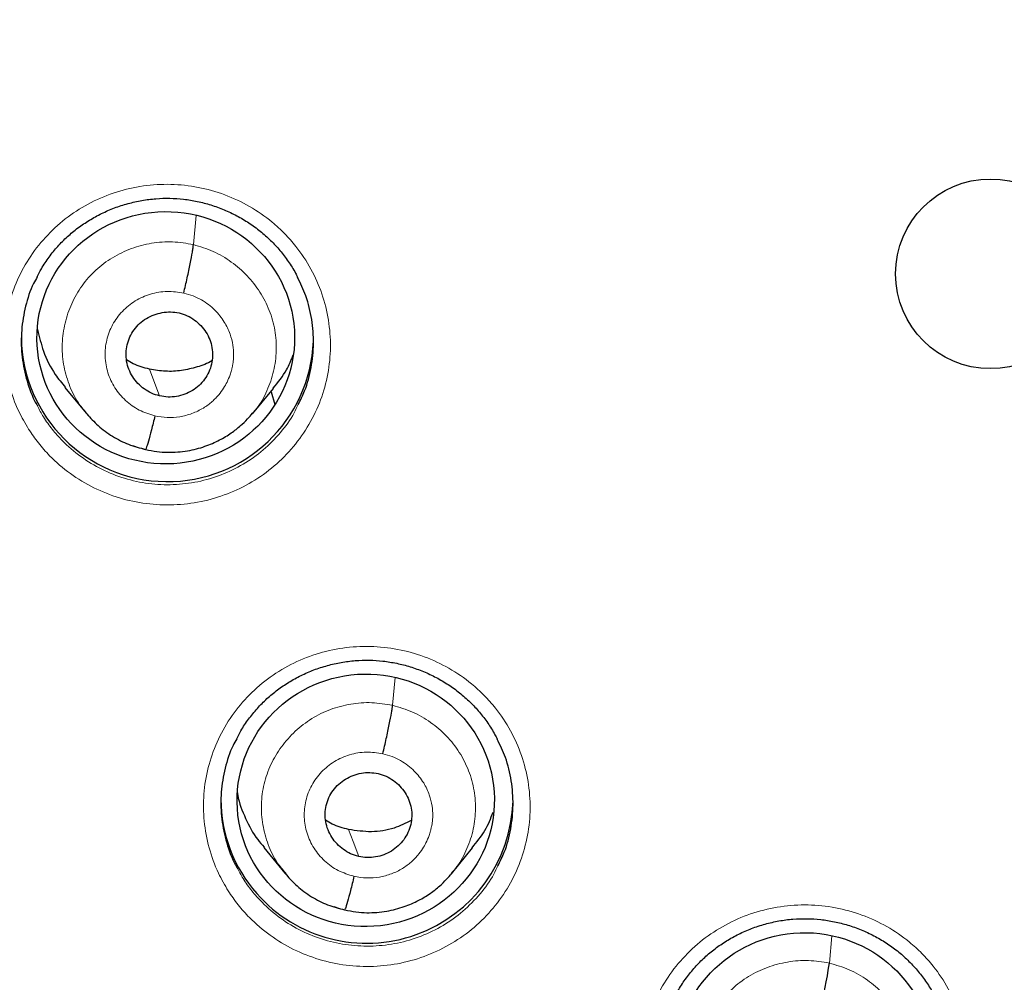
# Model space of a CAD drawing. Header units: millimetres. Extents: x 8 to 2427, y 12 to 2587.
# Tile 105 of 154: x 1084 to 1095, y 1835 to 1846. Entities that reach past the tile are written whole.
import ezdxf

# ---------------------------------------------------------------- set-up
doc = ezdxf.new("R2010")
doc.units = ezdxf.units.MM

msp = doc.modelspace()

# ---------------------------------------------------------------- linework, layer by layer
at = {"color": 252, "linetype": 'Continuous', "lineweight": 0}
for p, q in [((1085.968, 1843.309), (1085.998, 1843.646)), ((1084.749, 1841.316), (1084.729, 1841.342)), ((1085.407, 1840.923), (1085.262, 1840.971)), ((1088.285, 1837.949), (1088.314, 1838.272)), ((1087.074, 1835.953), (1087.052, 1835.98)), ((1087.724, 1835.567), (1087.604, 1835.607)), ((1093.368, 1834.95), (1093.397, 1835.268))]:
    msp.add_line(p, q, dxfattribs=at)
at = {"color": 7, "linetype": 'Continuous', "lineweight": 30}
for p, q in [((1084.472, 1841.645), (1084.718, 1841.347)), ((1086.654, 1841.34), (1086.901, 1841.637)), ((1086.872, 1841.596), (1086.914, 1841.45)), ((1084.711, 1841.356), (1084.727, 1841.34)), ((1084.729, 1841.342), (1084.723, 1841.35)), ((1086.786, 1836.295), (1087.033, 1835.995)), ((1088.971, 1835.99), (1089.217, 1836.289)), ((1087.027, 1836), (1087.049, 1835.977)), ((1087.052, 1835.98), (1087.038, 1835.999))]:
    msp.add_line(p, q, dxfattribs=at)
at = {"color": 252, "linetype": 'Continuous', "lineweight": 0, "flags": 128}
for points in [[(1085.574, 1841.549), (1085.508, 1841.723), (1085.457, 1841.86)], [(1087.891, 1836.191), (1087.825, 1836.366), (1087.774, 1836.504)]]:
    msp.add_lwpolyline(points, dxfattribs=at)
at = {"color": 7, "linetype": 'Continuous', "lineweight": 30}
msp.add_circle((1095.242, 1842.969), 1.103, dxfattribs=at)
at = {"color": 252, "linetype": 'Continuous', "lineweight": 0}
for centre, radius, start, end in [((1095.245, 1842.664), 25.455, 359.5944, 180.1892), ((1095.246, 1843.412), 23.128, 185.0273, 354.9311), ((1095.727, 1844.045), 45.011, 269.5887, 349.589)]:
    msp.add_arc(centre, radius, start, end, dxfattribs=at)
at = {"color": 7, "linetype": 'Continuous', "lineweight": 30}
for centre, radius, start, end in [((1095.246, 1843.375), 23.103, 180.848, 359.152), ((1085.665, 1842.252), 1.7, 180.847, 357.7834), ((1087.939, 1836.858), 1.652, 180.0862, 221.6158), ((1087.984, 1836.885), 1.704, 221.3074, 358.2173)]:
    msp.add_arc(centre, radius, start, end, dxfattribs=at)
for centre, major_axis, ratio in [((1085.646, 1842.225), (1.499, 0.015), 0.979221), ((1087.973, 1836.844), (1.494, 0.097), 0.981131), ((1093.078, 1833.832), (1.495, 0.05), 0.983788)]:
    msp.add_ellipse(centre, major_axis=major_axis, ratio=ratio, dxfattribs=at)
at = {"color": 252, "linetype": 'Continuous', "lineweight": 0}
for points, knots in [([(1095.404, 1891.756), (1094.012, 1891.721), (1091.229, 1891.651), (1087.086, 1891.088), (1083.008, 1890.193), (1079.028, 1888.94), (1075.175, 1887.349), (1071.481, 1885.43), (1067.975, 1883.198), (1064.683, 1880.67), (1061.632, 1877.866), (1058.845, 1874.808), (1056.344, 1871.521), (1054.149, 1868.03), (1052.277, 1864.361), (1050.743, 1860.545), (1049.559, 1856.61), (1048.731, 1852.588), (1048.281, 1848.511), (1048.164, 1844.803), (1048.36, 1842.474), (1048.441, 1841.507)], [0, 0, 0, 0, 0.053447, 0.106895, 0.160342, 0.213789, 0.267237, 0.320684, 0.374131, 0.427578, 0.481026, 0.534473, 0.58792, 0.641368, 0.694815, 0.748262, 0.80171, 0.855157, 0.908604, 0.962052, 1, 1, 1, 1]), ([(1084.05, 1841.161), (1084.01, 1841.23), (1083.916, 1841.391), (1083.818, 1841.666), (1083.76, 1841.976), (1083.758, 1842.292), (1083.808, 1842.604), (1083.913, 1842.902), (1084.066, 1843.179), (1084.265, 1843.427), (1084.503, 1843.639), (1084.774, 1843.807), (1085.071, 1843.929), (1085.384, 1844), (1085.705, 1844.019), (1086.025, 1843.984), (1086.335, 1843.897), (1086.625, 1843.76), (1086.856, 1843.601), (1087.031, 1843.439), (1087.189, 1843.261), (1087.343, 1843.029), (1087.471, 1842.739), (1087.547, 1842.432), (1087.571, 1842.117), (1087.54, 1841.803), (1087.456, 1841.499), (1087.32, 1841.213), (1087.138, 1840.953), (1086.914, 1840.727), (1086.654, 1840.541), (1086.366, 1840.402), (1086.058, 1840.311), (1085.739, 1840.273), (1085.418, 1840.287), (1085.103, 1840.355), (1084.804, 1840.473), (1084.53, 1840.639), (1084.319, 1840.821), (1084.161, 1840.999), (1084.087, 1841.107), (1084.05, 1841.161)], [0, 0, 0, 0, 0.020431, 0.047274, 0.074117, 0.100959, 0.1278, 0.154641, 0.181482, 0.208325, 0.235168, 0.262013, 0.288859, 0.315707, 0.342556, 0.369405, 0.396255, 0.423104, 0.449953, 0.466724, 0.483495, 0.510337, 0.537179, 0.564021, 0.590863, 0.617704, 0.644545, 0.671386, 0.698228, 0.725071, 0.751915, 0.778762, 0.805608, 0.832457, 0.859306, 0.886156, 0.913005, 0.939854, 0.966702, 0.983351, 1, 1, 1, 1]), ([(1084.723, 1841.35), (1084.69, 1841.389), (1084.605, 1841.49), (1084.514, 1841.683), (1084.449, 1841.916), (1084.434, 1842.157), (1084.467, 1842.396), (1084.544, 1842.625), (1084.665, 1842.835), (1084.827, 1843.017), (1085.022, 1843.164), (1085.243, 1843.27), (1085.48, 1843.332), (1085.726, 1843.351), (1085.888, 1843.323), (1085.968, 1843.309)], [0, 0, 0, 0, 0.049823, 0.129021, 0.208151, 0.287239, 0.366433, 0.445627, 0.524716, 0.603846, 0.683044, 0.762252, 0.841489, 0.920691, 1, 1, 1, 1]), ([(1085.968, 1843.309), (1086.046, 1843.286), (1086.203, 1843.239), (1086.413, 1843.112), (1086.597, 1842.952), (1086.747, 1842.761), (1086.858, 1842.547), (1086.923, 1842.314), (1086.939, 1842.074), (1086.908, 1841.835), (1086.829, 1841.608), (1086.742, 1841.442), (1086.671, 1841.365), (1086.654, 1841.348)], [0, 0, 0, 0, 0.097075, 0.194147, 0.291418, 0.388636, 0.485523, 0.582193, 0.679128, 0.776333, 0.873544, 0.970684, 1, 1, 1, 1]), ([(1085.519, 1841.317), (1085.457, 1841.337), (1085.332, 1841.375), (1085.172, 1841.491), (1085.047, 1841.64), (1084.965, 1841.816), (1084.932, 1842.007), (1084.951, 1842.2), (1085.02, 1842.381), (1085.135, 1842.538), (1085.287, 1842.661), (1085.466, 1842.74), (1085.662, 1842.775), (1085.791, 1842.755), (1085.855, 1842.745)], [0, 0, 0, 0, 0.083336, 0.16667, 0.250003, 0.333335, 0.416667, 0.499999, 0.583335, 0.666665, 0.749997, 0.83333, 0.916664, 1, 1, 1, 1]), ([(1085.855, 1842.745), (1085.892, 1842.735), (1085.963, 1842.716), (1086.089, 1842.655), (1086.218, 1842.556), (1086.329, 1842.417), (1086.396, 1842.277), (1086.429, 1842.146), (1086.437, 1842.048), (1086.434, 1841.98), (1086.429, 1841.936), (1086.423, 1841.898), (1086.417, 1841.869), (1086.408, 1841.835), (1086.391, 1841.782), (1086.362, 1841.713), (1086.318, 1841.635), (1086.273, 1841.573), (1086.226, 1841.522), (1086.185, 1841.482), (1086.137, 1841.443), (1086.061, 1841.392), (1085.953, 1841.34), (1085.81, 1841.303), (1085.663, 1841.291), (1085.567, 1841.309), (1085.519, 1841.317)], [0, 0, 0, 0, 0.048223, 0.094049, 0.178828, 0.254733, 0.321696, 0.379737, 0.428783, 0.449955, 0.468897, 0.485612, 0.500098, 0.507772, 0.531951, 0.571335, 0.606026, 0.647393, 0.670568, 0.695388, 0.721859, 0.75, 0.813058, 0.875731, 0.93798, 1, 1, 1, 1]), ([(1084.152, 1841.434), (1084.174, 1841.39), (1084.224, 1841.294), (1084.323, 1841.159), (1084.463, 1841), (1084.653, 1840.837), (1084.898, 1840.688), (1085.165, 1840.583), (1085.446, 1840.522), (1085.734, 1840.509), (1086.019, 1840.543), (1086.295, 1840.624), (1086.552, 1840.749), (1086.785, 1840.915), (1086.984, 1841.117), (1087.119, 1841.299), (1087.173, 1841.417), (1087.187, 1841.45)], [0, 0, 0, 0, 0.039986, 0.087155, 0.134324, 0.21039, 0.286456, 0.362528, 0.438599, 0.514668, 0.590737, 0.666799, 0.742862, 0.818915, 0.894968, 0.971015, 1, 1, 1, 1]), ([(1086.373, 1835.789), (1086.333, 1835.857), (1086.24, 1836.017), (1086.142, 1836.29), (1086.084, 1836.6), (1086.081, 1836.915), (1086.131, 1837.226), (1086.235, 1837.524), (1086.388, 1837.801), (1086.586, 1838.049), (1086.824, 1838.261), (1087.096, 1838.43), (1087.392, 1838.552), (1087.705, 1838.623), (1088.026, 1838.643), (1088.346, 1838.608), (1088.656, 1838.523), (1088.946, 1838.387), (1089.177, 1838.228), (1089.353, 1838.067), (1089.511, 1837.889), (1089.665, 1837.658), (1089.794, 1837.369), (1089.87, 1837.063), (1089.895, 1836.748), (1089.864, 1836.435), (1089.78, 1836.13), (1089.645, 1835.845), (1089.463, 1835.585), (1089.239, 1835.359), (1088.98, 1835.173), (1088.692, 1835.033), (1088.384, 1834.942), (1088.065, 1834.903), (1087.743, 1834.917), (1087.429, 1834.984), (1087.13, 1835.101), (1086.856, 1835.266), (1086.644, 1835.448), (1086.484, 1835.626), (1086.41, 1835.735), (1086.373, 1835.789)], [0, 0, 0, 0, 0.020147, 0.046988, 0.073829, 0.100671, 0.127514, 0.154359, 0.181204, 0.208052, 0.2349, 0.26175, 0.288599, 0.315448, 0.342298, 0.369145, 0.395992, 0.422836, 0.449681, 0.466444, 0.483207, 0.510049, 0.536891, 0.563732, 0.590574, 0.617417, 0.644261, 0.671107, 0.697953, 0.724802, 0.75165, 0.7785, 0.80535, 0.832198, 0.859047, 0.885893, 0.91274, 0.939583, 0.966427, 0.983213, 1, 1, 1, 1]), ([(1087.038, 1835.999), (1087.006, 1836.036), (1086.923, 1836.135), (1086.832, 1836.326), (1086.768, 1836.558), (1086.751, 1836.798), (1086.782, 1837.036), (1086.863, 1837.263), (1086.986, 1837.471), (1087.148, 1837.652), (1087.341, 1837.801), (1087.56, 1837.908), (1087.797, 1837.97), (1088.043, 1837.989), (1088.205, 1837.962), (1088.285, 1837.949)], [0, 0, 0, 0, 0.048055, 0.127293, 0.206612, 0.285914, 0.365065, 0.444246, 0.523667, 0.603164, 0.682502, 0.761729, 0.841087, 0.920534, 1, 1, 1, 1]), ([(1088.285, 1837.949), (1088.364, 1837.926), (1088.521, 1837.88), (1088.732, 1837.755), (1088.918, 1837.597), (1089.069, 1837.406), (1089.178, 1837.19), (1089.241, 1836.957), (1089.257, 1836.718), (1089.227, 1836.479), (1089.144, 1836.253), (1089.055, 1836.089), (1088.984, 1836.012), (1088.968, 1835.994)], [0, 0, 0, 0, 0.0971854, 0.1944424, 0.2917122, 0.3887789, 0.4856999, 0.5827213, 0.6797224, 0.7765382, 0.8733907, 0.9705365, 1, 1, 1, 1]), ([(1087.836, 1835.96), (1087.774, 1835.979), (1087.649, 1836.018), (1087.489, 1836.133), (1087.364, 1836.282), (1087.282, 1836.458), (1087.249, 1836.649), (1087.268, 1836.841), (1087.337, 1837.022), (1087.452, 1837.179), (1087.604, 1837.302), (1087.783, 1837.381), (1087.979, 1837.415), (1088.108, 1837.395), (1088.173, 1837.386)], [0, 0, 0, 0, 0.083337, 0.166671, 0.250005, 0.333339, 0.416672, 0.500003, 0.583333, 0.666667, 0.750001, 0.833337, 0.916667, 1, 1, 1, 1]), ([(1088.173, 1837.386), (1088.209, 1837.376), (1088.281, 1837.357), (1088.408, 1837.294), (1088.538, 1837.195), (1088.649, 1837.055), (1088.715, 1836.914), (1088.747, 1836.784), (1088.754, 1836.686), (1088.751, 1836.619), (1088.746, 1836.576), (1088.74, 1836.539), (1088.733, 1836.51), (1088.724, 1836.475), (1088.707, 1836.422), (1088.677, 1836.352), (1088.633, 1836.275), (1088.587, 1836.214), (1088.542, 1836.163), (1088.501, 1836.124), (1088.453, 1836.086), (1088.379, 1836.036), (1088.273, 1835.984), (1088.132, 1835.947), (1087.983, 1835.934), (1087.886, 1835.951), (1087.836, 1835.96)], [0, 0, 0, 0, 0.048783, 0.095093, 0.180613, 0.256962, 0.324074, 0.381964, 0.43056, 0.451396, 0.469928, 0.486158, 0.500083, 0.508628, 0.533649, 0.573317, 0.607885, 0.648879, 0.671775, 0.696255, 0.722324, 0.750003, 0.81132, 0.873411, 0.936238, 1, 1, 1, 1]), ([(1086.474, 1836.064), (1086.497, 1836.02), (1086.547, 1835.924), (1086.646, 1835.788), (1086.787, 1835.628), (1086.977, 1835.466), (1087.222, 1835.318), (1087.49, 1835.213), (1087.771, 1835.153), (1088.059, 1835.141), (1088.344, 1835.175), (1088.619, 1835.257), (1088.877, 1835.382), (1089.109, 1835.548), (1089.308, 1835.751), (1089.443, 1835.932), (1089.496, 1836.05), (1089.511, 1836.083)], [0, 0, 0, 0, 0.0400299, 0.0875489, 0.1350679, 0.2110538, 0.2870398, 0.3630255, 0.4390113, 0.5149979, 0.5909845, 0.6669813, 0.742978, 0.8189835, 0.894989, 0.9709981, 1, 1, 1, 1]), ([(1091.47, 1832.782), (1091.43, 1832.849), (1091.338, 1833.007), (1091.24, 1833.279), (1091.181, 1833.588), (1091.178, 1833.903), (1091.227, 1834.214), (1091.331, 1834.512), (1091.483, 1834.79), (1091.682, 1835.038), (1091.919, 1835.25), (1092.19, 1835.419), (1092.486, 1835.543), (1092.8, 1835.615), (1093.121, 1835.635), (1093.44, 1835.602), (1093.75, 1835.517), (1094.041, 1835.382), (1094.272, 1835.224), (1094.448, 1835.064), (1094.606, 1834.886), (1094.76, 1834.656), (1094.89, 1834.367), (1094.967, 1834.061), (1094.992, 1833.747), (1094.961, 1833.434), (1094.878, 1833.13), (1094.743, 1832.844), (1094.562, 1832.584), (1094.338, 1832.358), (1094.079, 1832.171), (1093.791, 1832.03), (1093.483, 1831.938), (1093.164, 1831.899), (1092.843, 1831.912), (1092.528, 1831.978), (1092.229, 1832.094), (1091.955, 1832.258), (1091.742, 1832.44), (1091.582, 1832.617), (1091.507, 1832.727), (1091.47, 1832.782)], [0, 0, 0, 0, 0.019877, 0.046722, 0.073567, 0.100415, 0.127262, 0.154112, 0.180961, 0.207811, 0.23466, 0.261507, 0.288355, 0.3152, 0.342045, 0.368887, 0.395729, 0.42257, 0.449411, 0.46617, 0.48293, 0.509776, 0.536623, 0.563469, 0.590316, 0.617164, 0.644012, 0.670862, 0.697711, 0.72456, 0.751409, 0.778256, 0.805103, 0.831947, 0.858791, 0.885632, 0.912474, 0.939315, 0.966156, 0.983078, 1, 1, 1, 1]), ([(1092.12, 1833.001), (1092.088, 1833.038), (1092.005, 1833.136), (1091.915, 1833.326), (1091.85, 1833.557), (1091.833, 1833.797), (1091.866, 1834.036), (1091.947, 1834.263), (1092.07, 1834.471), (1092.23, 1834.653), (1092.424, 1834.801), (1092.644, 1834.907), (1092.881, 1834.969), (1093.126, 1834.99), (1093.288, 1834.963), (1093.368, 1834.95)], [0, 0, 0, 0, 0.047498, 0.126856, 0.206265, 0.285611, 0.36488, 0.444313, 0.523853, 0.603252, 0.682427, 0.761672, 0.841088, 0.920539, 1, 1, 1, 1]), ([(1093.368, 1834.95), (1093.447, 1834.927), (1093.603, 1834.882), (1093.815, 1834.757), (1094, 1834.6), (1094.15, 1834.409), (1094.258, 1834.194), (1094.32, 1833.961), (1094.337, 1833.721), (1094.309, 1833.482), (1094.23, 1833.255), (1094.143, 1833.092), (1094.072, 1833.016), (1094.057, 1832.999)], [0, 0, 0, 0, 0.097326, 0.19464, 0.291911, 0.388971, 0.485947, 0.583197, 0.68062, 0.77791, 0.875002, 0.972186, 1, 1, 1, 1])]:
    msp.add_open_spline(points, degree=3, knots=knots, dxfattribs=at)
at = {"color": 7, "linetype": 'Continuous', "lineweight": 30}
for points, knots in [([(1095.404, 1891.769), (1095.183, 1891.77), (1094.478, 1891.774), (1093.301, 1891.732), (1091.885, 1891.648), (1090.503, 1891.521), (1089.155, 1891.36), (1087.843, 1891.165), (1086.567, 1890.94), (1085.309, 1890.684), (1084.071, 1890.399), (1082.855, 1890.085), (1081.68, 1889.75), (1080.547, 1889.397), (1079.456, 1889.029), (1078.316, 1888.614), (1077.137, 1888.15), (1075.927, 1887.636), (1074.782, 1887.113), (1073.702, 1886.585), (1072.683, 1886.056), (1071.743, 1885.538), (1070.877, 1885.036), (1070.08, 1884.552), (1069.334, 1884.078), (1068.636, 1883.616), (1067.813, 1883.05), (1066.874, 1882.371), (1065.829, 1881.568), (1064.845, 1880.767), (1063.922, 1879.972), (1063.055, 1879.188), (1062.244, 1878.415), (1061.536, 1877.709), (1060.922, 1877.071), (1060.392, 1876.501), (1059.884, 1875.936), (1059.382, 1875.361), (1058.876, 1874.76), (1058.361, 1874.125), (1057.817, 1873.43), (1057.246, 1872.669), (1056.65, 1871.838), (1056.051, 1870.962), (1055.45, 1870.038), (1054.851, 1869.067), (1054.256, 1868.046), (1053.667, 1866.976), (1053.079, 1865.836), (1052.501, 1864.634), (1051.94, 1863.377), (1051.413, 1862.095), (1050.922, 1860.794), (1050.468, 1859.473), (1050.043, 1858.102), (1049.652, 1856.683), (1049.299, 1855.215), (1048.995, 1853.73), (1048.774, 1852.417), (1048.615, 1851.282), (1048.503, 1850.328), (1048.411, 1849.369), (1048.341, 1848.412), (1048.292, 1847.475), (1048.262, 1846.576), (1048.25, 1845.729), (1048.253, 1844.937), (1048.267, 1844.198), (1048.291, 1843.517), (1048.321, 1842.894), (1048.357, 1842.326), (1048.394, 1841.811), (1048.423, 1841.485), (1048.437, 1841.331)], [0, 0, 0, 0, 0.008492, 0.027008, 0.045137, 0.062878, 0.08023, 0.097189, 0.113755, 0.129924, 0.146436, 0.162509, 0.178141, 0.193331, 0.208078, 0.222382, 0.239946, 0.256795, 0.272934, 0.288366, 0.303095, 0.317125, 0.329716, 0.341695, 0.353066, 0.363834, 0.374004, 0.391629, 0.408607, 0.424945, 0.440648, 0.45572, 0.470164, 0.483982, 0.494401, 0.504435, 0.514087, 0.523821, 0.533963, 0.544516, 0.555481, 0.568181, 0.581396, 0.59513, 0.609384, 0.62416, 0.639461, 0.655287, 0.671639, 0.689316, 0.707214, 0.725198, 0.743263, 0.761405, 0.77962, 0.799171, 0.818799, 0.838501, 0.858276, 0.870742, 0.883236, 0.895758, 0.908306, 0.920692, 0.932393, 0.94338, 0.953654, 0.963217, 0.97207, 0.980075, 0.987398, 0.994039, 1, 1, 1, 1]), ([(1072.214, 1844.753), (1072.226, 1844.904), (1072.254, 1845.252), (1072.316, 1845.795), (1072.397, 1846.381), (1072.494, 1846.965), (1072.607, 1847.546), (1072.734, 1848.124), (1072.878, 1848.698), (1073.036, 1849.269), (1073.21, 1849.836), (1073.398, 1850.398), (1073.602, 1850.954), (1073.82, 1851.506), (1074.053, 1852.051), (1074.3, 1852.591), (1074.562, 1853.124), (1074.837, 1853.65), (1075.127, 1854.169), (1075.43, 1854.68), (1075.747, 1855.183), (1076.077, 1855.678), (1076.42, 1856.165), (1076.776, 1856.642), (1077.145, 1857.11), (1077.526, 1857.569), (1077.918, 1858.018), (1078.323, 1858.456), (1078.739, 1858.884), (1079.167, 1859.301), (1079.605, 1859.707), (1080.054, 1860.102), (1080.514, 1860.485), (1080.983, 1860.856), (1081.463, 1861.215), (1081.951, 1861.562), (1082.449, 1861.896), (1082.955, 1862.217), (1083.47, 1862.525), (1083.993, 1862.819), (1084.523, 1863.101), (1085.061, 1863.368), (1085.605, 1863.622), (1086.156, 1863.862), (1086.714, 1864.087), (1087.277, 1864.299), (1087.846, 1864.495), (1088.419, 1864.677), (1088.998, 1864.845), (1089.58, 1864.997), (1090.166, 1865.135), (1090.756, 1865.257), (1091.349, 1865.365), (1091.945, 1865.457), (1092.543, 1865.534), (1093.142, 1865.595), (1093.743, 1865.641), (1094.345, 1865.672), (1094.948, 1865.687), (1095.551, 1865.687), (1096.154, 1865.672), (1096.756, 1865.641), (1097.357, 1865.594), (1097.956, 1865.533), (1098.554, 1865.456), (1099.15, 1865.363), (1099.732, 1865.258), (1100.164, 1865.169), (1100.398, 1865.116), (1100.447, 1865.105)], [0, 0, 0, 0, 0.011662, 0.026835, 0.042007, 0.057179, 0.072351, 0.087523, 0.102695, 0.117866, 0.133037, 0.148207, 0.163377, 0.178547, 0.193717, 0.208886, 0.224054, 0.239222, 0.25439, 0.269556, 0.284723, 0.299889, 0.315054, 0.330219, 0.345383, 0.360547, 0.37571, 0.390872, 0.406034, 0.421195, 0.436356, 0.451516, 0.466676, 0.481835, 0.496993, 0.512151, 0.527308, 0.542465, 0.557621, 0.572777, 0.587932, 0.603087, 0.618242, 0.633396, 0.648549, 0.663702, 0.678855, 0.694007, 0.70916, 0.724311, 0.739463, 0.754614, 0.769765, 0.784916, 0.800067, 0.815217, 0.830368, 0.845518, 0.860668, 0.875818, 0.890968, 0.906118, 0.921268, 0.936419, 0.951569, 0.966719, 0.98187, 0.996223, 1, 1, 1, 1]), ([(1084.149, 1842.933), (1084.165, 1842.965), (1084.206, 1843.045), (1084.286, 1843.165), (1084.387, 1843.29), (1084.5, 1843.404), (1084.623, 1843.505), (1084.756, 1843.595), (1084.898, 1843.673), (1085.049, 1843.739), (1085.206, 1843.789), (1085.367, 1843.825), (1085.53, 1843.846), (1085.693, 1843.851), (1085.854, 1843.84), (1086.014, 1843.814), (1086.171, 1843.773), (1086.325, 1843.717), (1086.473, 1843.647), (1086.614, 1843.564), (1086.746, 1843.467), (1086.867, 1843.36), (1086.977, 1843.242), (1087.073, 1843.114), (1087.141, 1843.009), (1087.172, 1842.944), (1087.18, 1842.928)], [0, 0, 0, 0, 0.028986, 0.073147, 0.116828, 0.159849, 0.202463, 0.245511, 0.289071, 0.332988, 0.377072, 0.421079, 0.464816, 0.508165, 0.550997, 0.593912, 0.637222, 0.680845, 0.724662, 0.768519, 0.812243, 0.855728, 0.898854, 0.94181, 0.985181, 1, 1, 1, 1]), ([(1085.855, 1842.745), (1085.862, 1842.774), (1085.876, 1842.833), (1085.902, 1842.951), (1085.932, 1843.092), (1085.953, 1843.207), (1085.965, 1843.276), (1085.967, 1843.298), (1085.968, 1843.309)], [0, 0, 0, 0, 0.125586, 0.250537, 0.500147, 0.749705, 0.874568, 1, 1, 1, 1]), ([(1084.151, 1842.936), (1084.136, 1842.91), (1084.074, 1842.803), (1084.009, 1842.593), (1083.961, 1842.316), (1083.963, 1842.033), (1084.016, 1841.756), (1084.083, 1841.555), (1084.141, 1841.453), (1084.152, 1841.434)], [0, 0, 0, 0, 0.056902, 0.237037, 0.417172, 0.597307, 0.777454, 0.957601, 1, 1, 1, 1]), ([(1087.187, 1841.45), (1087.214, 1841.502), (1087.283, 1841.638), (1087.343, 1841.878), (1087.373, 1842.158), (1087.351, 1842.439), (1087.289, 1842.702), (1087.213, 1842.859), (1087.179, 1842.931)], [0, 0, 0, 0, 0.1131869, 0.2960801, 0.4789732, 0.6618725, 0.8447718, 1, 1, 1, 1]), ([(1085.574, 1841.549), (1085.542, 1841.558), (1085.479, 1841.576), (1085.394, 1841.627), (1085.32, 1841.693), (1085.259, 1841.77), (1085.214, 1841.857), (1085.187, 1841.951), (1085.181, 1842.048), (1085.194, 1842.144), (1085.225, 1842.236), (1085.274, 1842.321), (1085.34, 1842.393), (1085.419, 1842.452), (1085.508, 1842.495), (1085.604, 1842.521), (1085.703, 1842.53), (1085.768, 1842.519), (1085.801, 1842.514)], [0, 0, 0, 0, 0.062617, 0.125099, 0.18776, 0.250495, 0.31306, 0.375348, 0.437605, 0.499999, 0.562392, 0.62465, 0.686939, 0.749504, 0.812239, 0.874901, 0.937383, 1, 1, 1, 1]), ([(1085.801, 1842.514), (1085.833, 1842.504), (1085.896, 1842.486), (1085.981, 1842.434), (1086.055, 1842.369), (1086.116, 1842.292), (1086.161, 1842.205), (1086.187, 1842.111), (1086.194, 1842.014), (1086.181, 1841.918), (1086.15, 1841.825), (1086.101, 1841.74), (1086.035, 1841.667), (1085.957, 1841.608), (1085.867, 1841.565), (1085.771, 1841.54), (1085.672, 1841.532), (1085.606, 1841.543), (1085.574, 1841.549)], [0, 0, 0, 0, 0.062453, 0.124905, 0.187484, 0.25003, 0.312362, 0.374555, 0.436919, 0.499456, 0.561997, 0.624492, 0.687041, 0.749589, 0.812137, 0.874766, 0.9374, 1, 1, 1, 1]), ([(1084.155, 1842.32), (1084.175, 1842.236), (1084.217, 1842.053), (1084.33, 1841.825), (1084.437, 1841.698), (1084.477, 1841.649)], [0, 0, 0, 0, 0.345968, 0.747441, 1, 1, 1, 1]), ([(1086.897, 1841.639), (1086.953, 1841.708), (1087.05, 1841.826), (1087.105, 1841.967), (1087.129, 1842.026)], [0, 0, 0, 0, 0.579605, 1, 1, 1, 1]), ([(1085.457, 1841.86), (1085.391, 1841.877), (1085.297, 1841.902), (1085.215, 1841.953), (1085.19, 1841.969)], [0, 0, 0, 0, 0.691313, 1, 1, 1, 1]), ([(1086.183, 1841.959), (1086.183, 1841.959), (1086.131, 1841.924), (1086.011, 1841.883), (1085.83, 1841.839), (1085.641, 1841.829), (1085.518, 1841.85), (1085.457, 1841.86)], [0, 0, 0, 0, 0.001328, 0.250829, 0.500617, 0.750365, 1, 1, 1, 1]), ([(1084.727, 1841.34), (1084.769, 1841.293), (1084.858, 1841.194), (1085.023, 1841.075), (1085.21, 1840.978), (1085.345, 1840.944), (1085.412, 1840.927)], [0, 0, 0, 0, 0.2309049, 0.4883226, 0.7444638, 1, 1, 1, 1]), ([(1085.412, 1840.926), (1085.455, 1840.917), (1085.54, 1840.899), (1085.704, 1840.889), (1085.893, 1840.903), (1086.096, 1840.955), (1086.266, 1841.029), (1086.404, 1841.112), (1086.511, 1841.196), (1086.593, 1841.274), (1086.636, 1841.325), (1086.655, 1841.347)], [0, 0, 0, 0, 0.095936, 0.187083, 0.355664, 0.506666, 0.640089, 0.755955, 0.854422, 0.935698, 1, 1, 1, 1]), ([(1085.519, 1841.317), (1085.506, 1841.26), (1085.478, 1841.146), (1085.443, 1841.016), (1085.42, 1840.941), (1085.415, 1840.935), (1085.414, 1840.934)], [0, 0, 0, 0, 0.290797, 0.582765, 0.874455, 1, 1, 1, 1]), ([(1070.14, 1838.89), (1070.16, 1838.77), (1070.215, 1838.445), (1070.322, 1837.918), (1070.458, 1837.311), (1070.611, 1836.707), (1070.779, 1836.107), (1070.962, 1835.511), (1071.16, 1834.92), (1071.372, 1834.334), (1071.6, 1833.754), (1071.842, 1833.179), (1072.099, 1832.61), (1072.37, 1832.048), (1072.655, 1831.492), (1072.954, 1830.944), (1073.267, 1830.403), (1073.593, 1829.87), (1073.933, 1829.345), (1074.286, 1828.828), (1074.652, 1828.32), (1075.031, 1827.822), (1075.422, 1827.333), (1075.826, 1826.853), (1076.242, 1826.384), (1076.669, 1825.924), (1077.108, 1825.476), (1077.558, 1825.038), (1078.019, 1824.611), (1078.49, 1824.196), (1078.972, 1823.792), (1079.465, 1823.401), (1079.966, 1823.021), (1080.478, 1822.654), (1080.998, 1822.299), (1081.528, 1821.958), (1082.065, 1821.629), (1082.611, 1821.313), (1083.165, 1821.011), (1083.726, 1820.723), (1084.295, 1820.448), (1084.87, 1820.187), (1085.452, 1819.942), (1085.887, 1819.767), (1086.13, 1819.678), (1086.174, 1819.662)], [0, 0, 0, 0, 0.014094, 0.037997, 0.061901, 0.085805, 0.109709, 0.133614, 0.157519, 0.181424, 0.20533, 0.229236, 0.253143, 0.277051, 0.300959, 0.324868, 0.348777, 0.372687, 0.396598, 0.420509, 0.444421, 0.468334, 0.492247, 0.516161, 0.540076, 0.563991, 0.587908, 0.611825, 0.635742, 0.659661, 0.68358, 0.7075, 0.73142, 0.755342, 0.779264, 0.803186, 0.82711, 0.851033, 0.874958, 0.898883, 0.922809, 0.946735, 0.970662, 0.994589, 1, 1, 1, 1]), ([(1092.981, 1818.12), (1093.13, 1818.107), (1093.49, 1818.075), (1094.061, 1818.044), (1094.694, 1818.022), (1095.328, 1818.016), (1095.961, 1818.026), (1096.594, 1818.051), (1097.226, 1818.092), (1097.857, 1818.148), (1098.487, 1818.22), (1099.114, 1818.307), (1099.739, 1818.409), (1100.361, 1818.526), (1100.98, 1818.659), (1101.595, 1818.806), (1102.207, 1818.969), (1102.814, 1819.147), (1103.416, 1819.339), (1104.014, 1819.546), (1104.606, 1819.767), (1105.192, 1820.003), (1105.772, 1820.254), (1106.345, 1820.518), (1106.912, 1820.796), (1107.471, 1821.088), (1108.023, 1821.394), (1108.567, 1821.713), (1109.103, 1822.045), (1109.63, 1822.39), (1110.148, 1822.748), (1110.657, 1823.118), (1111.156, 1823.501), (1111.646, 1823.896), (1112.125, 1824.303), (1112.594, 1824.721), (1113.053, 1825.151), (1113.5, 1825.591), (1113.936, 1826.043), (1114.36, 1826.505), (1114.773, 1826.977), (1115.173, 1827.459), (1115.561, 1827.951), (1115.937, 1828.452), (1116.299, 1828.962), (1116.649, 1829.481), (1116.986, 1830.008), (1117.309, 1830.543), (1117.618, 1831.086), (1117.913, 1831.637), (1118.195, 1832.194), (1118.462, 1832.758), (1118.715, 1833.328), (1118.953, 1833.905), (1119.177, 1834.487), (1119.386, 1835.074), (1119.58, 1835.667), (1119.759, 1836.263), (1119.923, 1836.864), (1120.071, 1837.469), (1120.204, 1838.078), (1120.299, 1838.558), (1120.344, 1838.836), (1120.356, 1838.909)], [0, 0, 0, 0, 0.011837, 0.028492, 0.045147, 0.061803, 0.078458, 0.095113, 0.111769, 0.128424, 0.145079, 0.161734, 0.17839, 0.195044, 0.211699, 0.228354, 0.245008, 0.261663, 0.278317, 0.294971, 0.311624, 0.328277, 0.34493, 0.361583, 0.378235, 0.394887, 0.411539, 0.42819, 0.444841, 0.461491, 0.478141, 0.49479, 0.511439, 0.528088, 0.544736, 0.561384, 0.578031, 0.594677, 0.611324, 0.627969, 0.644614, 0.661259, 0.677903, 0.694546, 0.71119, 0.727832, 0.744474, 0.761116, 0.777757, 0.794397, 0.811038, 0.827677, 0.844317, 0.860955, 0.877594, 0.894232, 0.91087, 0.927507, 0.944144, 0.960781, 0.977417, 0.994053, 1, 1, 1, 1]), ([(1086.471, 1837.558), (1086.487, 1837.59), (1086.527, 1837.67), (1086.608, 1837.789), (1086.709, 1837.914), (1086.821, 1838.028), (1086.944, 1838.13), (1087.077, 1838.22), (1087.219, 1838.298), (1087.37, 1838.363), (1087.526, 1838.414), (1087.687, 1838.451), (1087.85, 1838.471), (1088.013, 1838.476), (1088.174, 1838.466), (1088.334, 1838.44), (1088.492, 1838.4), (1088.646, 1838.344), (1088.794, 1838.275), (1088.935, 1838.192), (1089.067, 1838.096), (1089.188, 1837.989), (1089.298, 1837.871), (1089.394, 1837.744), (1089.463, 1837.638), (1089.495, 1837.572), (1089.503, 1837.554)], [0, 0, 0, 0, 0.028848, 0.072969, 0.11661, 0.159589, 0.202161, 0.245162, 0.288675, 0.332541, 0.376574, 0.420527, 0.464209, 0.507502, 0.550279, 0.593137, 0.636392, 0.67996, 0.723724, 0.767527, 0.811199, 0.854633, 0.897709, 0.940619, 0.983945, 1, 1, 1, 1]), ([(1088.173, 1837.386), (1088.179, 1837.415), (1088.193, 1837.473), (1088.219, 1837.591), (1088.249, 1837.732), (1088.27, 1837.847), (1088.282, 1837.916), (1088.284, 1837.938), (1088.285, 1837.949)], [0, 0, 0, 0, 0.12575, 0.250755, 0.50026, 0.749642, 0.874486, 1, 1, 1, 1]), ([(1086.473, 1837.561), (1086.458, 1837.535), (1086.396, 1837.427), (1086.331, 1837.218), (1086.284, 1836.941), (1086.286, 1836.658), (1086.34, 1836.382), (1086.407, 1836.182), (1086.463, 1836.082), (1086.474, 1836.064)], [0, 0, 0, 0, 0.0575391, 0.2379784, 0.4183981, 0.5988177, 0.7792259, 0.959634, 1, 1, 1, 1]), ([(1089.511, 1836.083), (1089.537, 1836.135), (1089.606, 1836.271), (1089.666, 1836.51), (1089.696, 1836.79), (1089.673, 1837.071), (1089.612, 1837.331), (1089.536, 1837.487), (1089.502, 1837.557)], [0, 0, 0, 0, 0.113466, 0.296928, 0.48039, 0.663832, 0.847274, 1, 1, 1, 1]), ([(1087.891, 1836.191), (1087.859, 1836.2), (1087.796, 1836.218), (1087.711, 1836.27), (1087.637, 1836.335), (1087.576, 1836.412), (1087.531, 1836.499), (1087.504, 1836.593), (1087.498, 1836.689), (1087.511, 1836.786), (1087.542, 1836.877), (1087.591, 1836.962), (1087.657, 1837.034), (1087.737, 1837.092), (1087.826, 1837.136), (1087.921, 1837.162), (1088.02, 1837.171), (1088.085, 1837.16), (1088.118, 1837.155)], [0, 0, 0, 0, 0.0626165, 0.1250976, 0.1877578, 0.2504926, 0.3130578, 0.3753467, 0.4376043, 0.4999977, 0.5623918, 0.624651, 0.6869414, 0.7495071, 0.8122418, 0.8749018, 0.937383, 1, 1, 1, 1]), ([(1088.118, 1837.155), (1088.15, 1837.145), (1088.213, 1837.127), (1088.298, 1837.075), (1088.372, 1837.011), (1088.433, 1836.934), (1088.479, 1836.847), (1088.505, 1836.753), (1088.512, 1836.656), (1088.499, 1836.56), (1088.467, 1836.468), (1088.417, 1836.384), (1088.352, 1836.311), (1088.273, 1836.251), (1088.184, 1836.207), (1088.088, 1836.182), (1087.989, 1836.175), (1087.923, 1836.185), (1087.891, 1836.191)], [0, 0, 0, 0, 0.062453, 0.124914, 0.187517, 0.250106, 0.312497, 0.374752, 0.437128, 0.499593, 0.562031, 0.624529, 0.687149, 0.749751, 0.81225, 0.874787, 0.937388, 1, 1, 1, 1]), ([(1086.48, 1836.929), (1086.481, 1836.92), (1086.495, 1836.818), (1086.572, 1836.632), (1086.676, 1836.427), (1086.765, 1836.328), (1086.791, 1836.299)], [0, 0, 0, 0, 0.038588, 0.438906, 0.838963, 1, 1, 1, 1]), ([(1089.212, 1836.292), (1089.265, 1836.357), (1089.368, 1836.482), (1089.427, 1836.632), (1089.456, 1836.704)], [0, 0, 0, 0, 0.519465, 1, 1, 1, 1]), ([(1087.774, 1836.504), (1087.708, 1836.521), (1087.614, 1836.545), (1087.532, 1836.596), (1087.506, 1836.612)], [0, 0, 0, 0, 0.691079, 1, 1, 1, 1]), ([(1088.502, 1836.61), (1088.437, 1836.578), (1088.293, 1836.504), (1088.039, 1836.465), (1087.862, 1836.491), (1087.774, 1836.504)], [0, 0, 0, 0, 0.291054, 0.645434, 1, 1, 1, 1]), ([(1087.049, 1835.977), (1087.089, 1835.932), (1087.176, 1835.836), (1087.339, 1835.718), (1087.526, 1835.621), (1087.662, 1835.587), (1087.729, 1835.57)], [0, 0, 0, 0, 0.22218, 0.482484, 0.741527, 1, 1, 1, 1]), ([(1087.729, 1835.57), (1087.772, 1835.561), (1087.857, 1835.543), (1088.021, 1835.532), (1088.211, 1835.547), (1088.414, 1835.6), (1088.584, 1835.673), (1088.721, 1835.756), (1088.829, 1835.84), (1088.91, 1835.919), (1088.954, 1835.97), (1088.973, 1835.992)], [0, 0, 0, 0, 0.095857, 0.186939, 0.355424, 0.506376, 0.63979, 0.755683, 0.854209, 0.935577, 1, 1, 1, 1]), ([(1087.836, 1835.96), (1087.823, 1835.903), (1087.795, 1835.789), (1087.76, 1835.659), (1087.737, 1835.584), (1087.732, 1835.579), (1087.731, 1835.577)], [0, 0, 0, 0, 0.2905259, 0.5825939, 0.8744573, 1, 1, 1, 1]), ([(1091.566, 1834.55), (1091.582, 1834.581), (1091.622, 1834.66), (1091.702, 1834.778), (1091.803, 1834.904), (1091.915, 1835.018), (1092.038, 1835.12), (1092.17, 1835.21), (1092.313, 1835.289), (1092.463, 1835.354), (1092.62, 1835.406), (1092.781, 1835.443), (1092.943, 1835.464), (1093.106, 1835.469), (1093.268, 1835.459), (1093.427, 1835.434), (1093.585, 1835.394), (1093.739, 1835.339), (1093.887, 1835.27), (1094.029, 1835.188), (1094.161, 1835.093), (1094.282, 1834.986), (1094.392, 1834.869), (1094.488, 1834.742), (1094.558, 1834.636), (1094.59, 1834.57), (1094.598, 1834.551)], [0, 0, 0, 0, 0.0280867, 0.072221, 0.1158726, 0.1588615, 0.20144, 0.2444477, 0.2879663, 0.3318392, 0.3758775, 0.4198369, 0.4635238, 0.5068212, 0.5496038, 0.5924706, 0.6357359, 0.6793175, 0.7230961, 0.7669173, 0.8106084, 0.8540632, 0.8971624, 0.9400973, 0.9834507, 1, 1, 1, 1]), ([(1093.256, 1834.387), (1093.269, 1834.446), (1093.297, 1834.565), (1093.332, 1834.735), (1093.359, 1834.876), (1093.365, 1834.925), (1093.368, 1834.95)], [0, 0, 0, 0, 0.250601, 0.500378, 0.749647, 1, 1, 1, 1])]:
    msp.add_open_spline(points, degree=3, knots=knots, dxfattribs=at)

doc.saveas('drawing.dxf')
